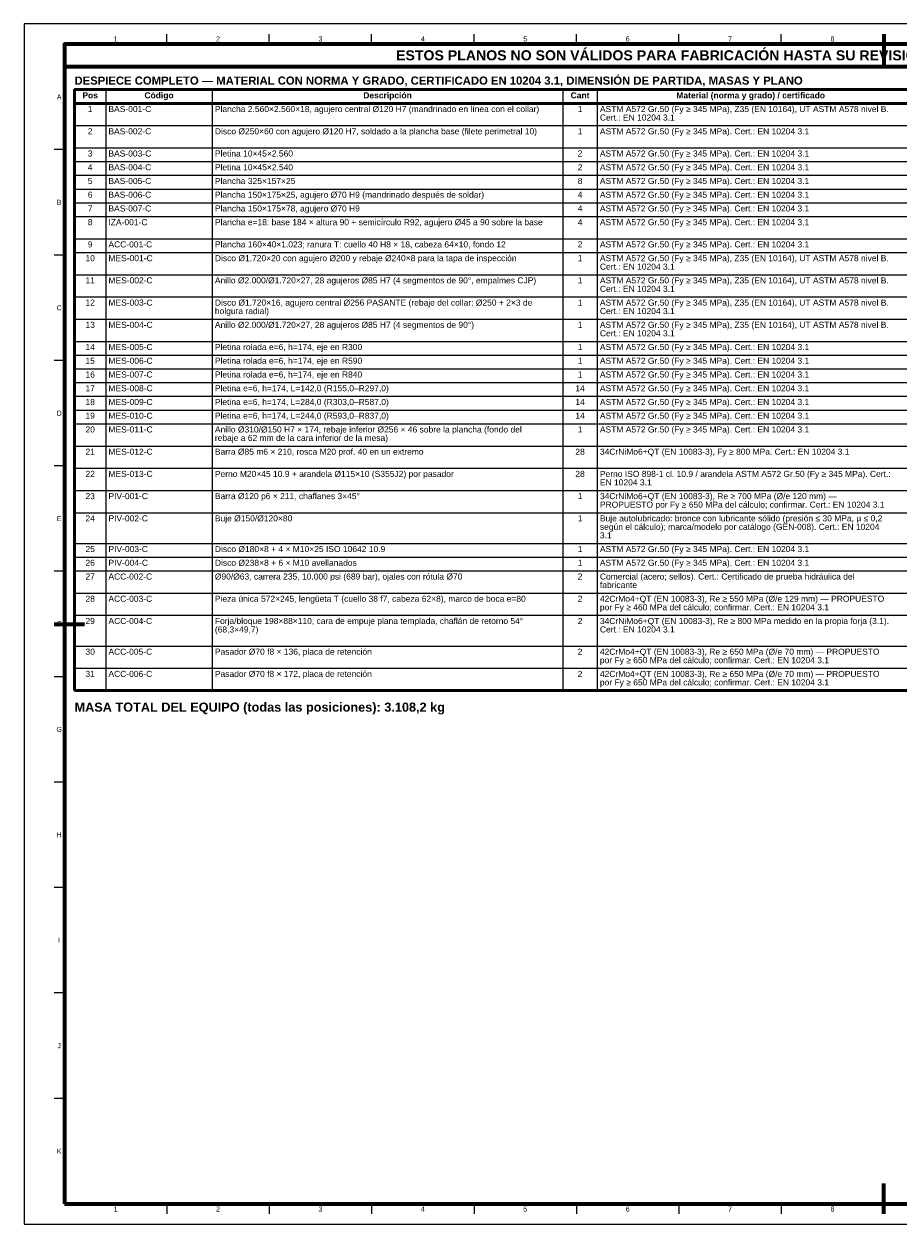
# Model space of a CAD drawing. Header units: millimetres. Extents: x 0 to 841, y 0 to 594.
# Tile 1 of 2: x 0 to 433, y 0 to 594. Entities that reach past the tile are written whole.
import ezdxf
from ezdxf.enums import TextEntityAlignment as Align

# ---------------------------------------------------------------- set-up
doc = ezdxf.new("R2010")
doc.units = ezdxf.units.MM
for name, color, linetype, lineweight in [('FINA', 7, 'CONTINUOUS', 25), ('MARCO', 7, 'CONTINUOUS', 70), ('TXT', 7, 'CONTINUOUS', 25), ('VIS', 7, 'CONTINUOUS', 50)]:
    doc.layers.add(name, color=color, linetype=linetype, lineweight=lineweight)
doc.styles.add('STD', font='LiberationSans-Regular.ttf')
doc.styles.add('STDB', font='LiberationSans-Bold.ttf')

msp = doc.modelspace()

# ---------------------------------------------------------------- linework, layer by layer
at = {"layer": 'FINA'}
for p, q in [((70.69, 584), (70.69, 589)), ((121.38, 584), (121.38, 589)), ((172.06, 584), (172.06, 589)), ((222.75, 584), (222.75, 589)), ((273.44, 584), (273.44, 589)), ((324.12, 584), (324.12, 589)), ((374.81, 584), (374.81, 589)), ((425.5, 584), (425.5, 589)), ((40.49, 561.5), (40.49, 264.1)), ((93.17, 561.5), (93.17, 264.1)), ((266.69, 561.5), (266.69, 264.1)), ((283.74, 561.5), (283.74, 264.1)), ((25, 554.7), (826, 554.7)), ((25, 543.7), (826, 543.7)), ((20, 531.82), (15, 531.82)), ((25, 532.7), (826, 532.7)), ((25, 525.9), (826, 525.9)), ((25, 519.1), (826, 519.1)), ((25, 512.3), (826, 512.3)), ((25, 505.5), (826, 505.5)), ((25, 498.7), (826, 498.7)), ((25, 487.7), (826, 487.7)), ((20, 479.64), (15, 479.64)), ((25, 480.9), (826, 480.9)), ((25, 469.9), (826, 469.9)), ((25, 458.9), (826, 458.9)), ((25, 447.9), (826, 447.9)), ((25, 436.9), (826, 436.9)), ((25, 430.1), (826, 430.1)), ((20, 427.45), (15, 427.45)), ((25, 423.3), (826, 423.3)), ((25, 416.5), (826, 416.5)), ((25, 409.7), (826, 409.7)), ((25, 402.9), (826, 402.9)), ((25, 396.1), (826, 396.1)), ((25, 385.1), (826, 385.1)), ((20, 375.27), (15, 375.27)), ((25, 374.1), (826, 374.1)), ((25, 363.1), (826, 363.1)), ((25, 352.1), (826, 352.1)), ((25, 336.9), (826, 336.9)), ((25, 330.1), (826, 330.1)), ((20, 323.09), (15, 323.09)), ((25, 323.3), (826, 323.3)), ((25, 312.3), (826, 312.3)), ((25, 301.3), (826, 301.3)), ((25, 286.1), (826, 286.1)), ((25, 275.1), (826, 275.1)), ((20, 270.91), (15, 270.91)), ((20, 218.73), (15, 218.73)), ((20, 166.55), (15, 166.55)), ((20, 114.36), (15, 114.36)), ((20, 62.18), (15, 62.18)), ((70.69, 10), (70.69, 5)), ((121.38, 10), (121.38, 5)), ((172.06, 10), (172.06, 5)), ((222.75, 10), (222.75, 5)), ((273.44, 10), (273.44, 5)), ((324.12, 10), (324.12, 5)), ((374.81, 10), (374.81, 5)), ((425.5, 10), (425.5, 5))]:
    msp.add_line(p, q, dxfattribs=at)
msp.add_lwpolyline([(0, 0), (841, 0), (841, 594), (0, 594)], close=True, dxfattribs=at)
at = {"layer": 'MARCO'}
for p, q in [((425.5, 589), (425.5, 574)), ((15, 297), (30, 297)), ((425.5, 5), (425.5, 20))]:
    msp.add_line(p, q, dxfattribs=at)
for points in [[(20, 10), (831, 10), (831, 584), (20, 584)], [(20, 573), (831, 573), (831, 584), (20, 584)]]:
    msp.add_lwpolyline(points, close=True, dxfattribs=at)
at = {"layer": 'VIS'}
for p, q in [((25, 561.5), (25, 264.1)), ((25, 264.1), (826, 264.1))]:
    msp.add_line(p, q, dxfattribs=at)
msp.add_lwpolyline([(25, 554.7), (826, 554.7), (826, 561.5), (25, 561.5)], close=True, dxfattribs=at)

# ---------------------------------------------------------------- texts
at = {"layer": 'TXT'}
for s, height, style, p in [('1', 2.5, 'STD', (45.34, 586.6)), ('2', 2.5, 'STD', (96.03, 586.6)), ('3', 2.5, 'STD', (146.72, 586.6)), ('4', 2.5, 'STD', (197.41, 586.6)), ('ESTOS PLANOS NO SON VÁLIDOS PARA FABRICACIÓN HASTA SU REVISIÓN Y APROBACIÓN POR UN INGENIERO CALCULISTA HABILITADO.', 5, 'STDB', (425.5, 578.5)), ('5', 2.5, 'STD', (248.09, 586.6)), ('6', 2.5, 'STD', (298.78, 586.6)), ('7', 2.5, 'STD', (349.47, 586.6)), ('8', 2.5, 'STD', (400.16, 586.6)), ('A', 2.5, 'STD', (17.4, 557.91)), ('Pos', 3, 'STDB', (32.75, 558.7)), ('Código', 3, 'STDB', (66.83, 558.7)), ('Descripción', 3, 'STDB', (179.93, 558.7)), ('Cant', 3, 'STDB', (275.22, 558.7)), ('Material (norma y grado) / certificado', 3, 'STDB', (359.65, 558.7)), ('1', 3, 'STD', (32.75, 551.9)), ('1', 3, 'STD', (275.22, 551.9)), ('2', 3, 'STD', (32.75, 540.9)), ('1', 3, 'STD', (275.22, 540.9)), ('3', 3, 'STD', (32.75, 529.9)), ('2', 3, 'STD', (275.22, 529.9)), ('4', 3, 'STD', (32.75, 523.1)), ('2', 3, 'STD', (275.22, 523.1)), ('5', 3, 'STD', (32.75, 516.3)), ('8', 3, 'STD', (275.22, 516.3)), ('6', 3, 'STD', (32.75, 509.5)), ('4', 3, 'STD', (275.22, 509.5)), ('B', 2.5, 'STD', (17.4, 505.73)), ('7', 3, 'STD', (32.75, 502.7)), ('4', 3, 'STD', (275.22, 502.7)), ('8', 3, 'STD', (32.75, 495.9)), ('4', 3, 'STD', (275.22, 495.9)), ('9', 3, 'STD', (32.75, 484.9)), ('2', 3, 'STD', (275.22, 484.9)), ('10', 3, 'STD', (32.75, 478.1)), ('1', 3, 'STD', (275.22, 478.1)), ('11', 3, 'STD', (32.75, 467.1)), ('1', 3, 'STD', (275.22, 467.1)), ('12', 3, 'STD', (32.75, 456.1)), ('1', 3, 'STD', (275.22, 456.1)), ('C', 2.5, 'STD', (17.4, 453.55)), ('13', 3, 'STD', (32.75, 445.1)), ('1', 3, 'STD', (275.22, 445.1)), ('14', 3, 'STD', (32.75, 434.1)), ('1', 3, 'STD', (275.22, 434.1)), ('15', 3, 'STD', (32.75, 427.3)), ('1', 3, 'STD', (275.22, 427.3)), ('16', 3, 'STD', (32.75, 420.5)), ('1', 3, 'STD', (275.22, 420.5)), ('17', 3, 'STD', (32.75, 413.7)), ('14', 3, 'STD', (275.22, 413.7)), ('18', 3, 'STD', (32.75, 406.9)), ('14', 3, 'STD', (275.22, 406.9)), ('D', 2.5, 'STD', (17.4, 401.36)), ('19', 3, 'STD', (32.75, 400.1)), ('14', 3, 'STD', (275.22, 400.1)), ('20', 3, 'STD', (32.75, 393.3)), ('1', 3, 'STD', (275.22, 393.3)), ('21', 3, 'STD', (32.75, 382.3)), ('28', 3, 'STD', (275.22, 382.3)), ('22', 3, 'STD', (32.75, 371.3)), ('28', 3, 'STD', (275.22, 371.3)), ('23', 3, 'STD', (32.75, 360.3)), ('1', 3, 'STD', (275.22, 360.3)), ('24', 3, 'STD', (32.75, 349.3)), ('1', 3, 'STD', (275.22, 349.3)), ('E', 2.5, 'STD', (17.4, 349.18)), ('25', 3, 'STD', (32.75, 334.1)), ('1', 3, 'STD', (275.22, 334.1)), ('26', 3, 'STD', (32.75, 327.3)), ('1', 3, 'STD', (275.22, 327.3)), ('27', 3, 'STD', (32.75, 320.5)), ('2', 3, 'STD', (275.22, 320.5)), ('28', 3, 'STD', (32.75, 309.5)), ('2', 3, 'STD', (275.22, 309.5)), ('F', 2.5, 'STD', (17.4, 297)), ('29', 3, 'STD', (32.75, 298.5)), ('2', 3, 'STD', (275.22, 298.5)), ('30', 3, 'STD', (32.75, 283.3)), ('2', 3, 'STD', (275.22, 283.3)), ('31', 3, 'STD', (32.75, 272.3)), ('2', 3, 'STD', (275.22, 272.3)), ('G', 2.5, 'STD', (17.4, 244.82)), ('H', 2.5, 'STD', (17.4, 192.64)), ('I', 2.5, 'STD', (17.4, 140.45)), ('J', 2.5, 'STD', (17.4, 88.27)), ('K', 2.5, 'STD', (17.4, 36.09)), ('1', 2.5, 'STD', (45.34, 7.4)), ('2', 2.5, 'STD', (96.03, 7.4)), ('3', 2.5, 'STD', (146.72, 7.4)), ('4', 2.5, 'STD', (197.41, 7.4)), ('5', 2.5, 'STD', (248.09, 7.4)), ('6', 2.5, 'STD', (298.78, 7.4)), ('7', 2.5, 'STD', (349.47, 7.4)), ('8', 2.5, 'STD', (400.16, 7.4))]:
    msp.add_text(s, height=height, dxfattribs=dict(at, style=style)).set_placement(p, align=Align.MIDDLE_CENTER)
at = {"layer": 'TXT', "style": 'STDB'}
for s, height, p in [('DESPIECE COMPLETO — MATERIAL CON NORMA Y GRADO, CERTIFICADO EN 10204 3.1, DIMENSIÓN DE PARTIDA, MASAS Y PLANO', 4, (25, 568)), ('MASA TOTAL DEL EQUIPO (todas las posiciones): 3.108,2 kg', 4.5, (25, 258.1))]:
    msp.add_text(s, height=height, dxfattribs=at).set_placement(p, align=Align.TOP_LEFT)
at = {"layer": 'TXT', "style": 'STD'}
for s, p in [('BAS-001-C', (41.79, 551.9)), ('Plancha 2.560×2.560×18, agujero central Ø120 H7 (mandrinado en línea con el collar)', (94.47, 551.9)), ('ASTM A572 Gr.50 (Fy ≥ 345 MPa), Z35 (EN 10164), UT ASTM A578 nivel B.', (285.04, 551.9)), ('Cert.: EN 10204 3.1', (285.04, 547.7)), ('BAS-002-C', (41.79, 540.9)), ('Disco Ø250×60 con agujero Ø120 H7, soldado a la plancha base (filete perimetral 10)', (94.47, 540.9)), ('ASTM A572 Gr.50 (Fy ≥ 345 MPa). Cert.: EN 10204 3.1', (285.04, 540.9)), ('BAS-003-C', (41.79, 529.9)), ('Pletina 10×45×2.560', (94.47, 529.9)), ('ASTM A572 Gr.50 (Fy ≥ 345 MPa). Cert.: EN 10204 3.1', (285.04, 529.9)), ('BAS-004-C', (41.79, 523.1)), ('Pletina 10×45×2.540', (94.47, 523.1)), ('ASTM A572 Gr.50 (Fy ≥ 345 MPa). Cert.: EN 10204 3.1', (285.04, 523.1)), ('BAS-005-C', (41.79, 516.3)), ('Plancha 325×157×25', (94.47, 516.3)), ('ASTM A572 Gr.50 (Fy ≥ 345 MPa). Cert.: EN 10204 3.1', (285.04, 516.3)), ('BAS-006-C', (41.79, 509.5)), ('Plancha 150×175×25, agujero Ø70 H9 (mandrinado después de soldar)', (94.47, 509.5)), ('ASTM A572 Gr.50 (Fy ≥ 345 MPa). Cert.: EN 10204 3.1', (285.04, 509.5)), ('BAS-007-C', (41.79, 502.7)), ('Plancha 150×175×78, agujero Ø70 H9', (94.47, 502.7)), ('ASTM A572 Gr.50 (Fy ≥ 345 MPa). Cert.: EN 10204 3.1', (285.04, 502.7)), ('IZA-001-C', (41.79, 495.9)), ('Plancha e=18: base 184 × altura 90 + semicírculo R92, agujero Ø45 a 90 sobre la base', (94.47, 495.9)), ('ASTM A572 Gr.50 (Fy ≥ 345 MPa). Cert.: EN 10204 3.1', (285.04, 495.9)), ('ACC-001-C', (41.79, 484.9)), ('Plancha 160×40×1.023; ranura T: cuello 40 H8 × 18, cabeza 64×10, fondo 12', (94.47, 484.9)), ('ASTM A572 Gr.50 (Fy ≥ 345 MPa). Cert.: EN 10204 3.1', (285.04, 484.9)), ('MES-001-C', (41.79, 478.1)), ('Disco Ø1.720×20 con agujero Ø200 y rebaje Ø240×8 para la tapa de inspección', (94.47, 478.1)), ('ASTM A572 Gr.50 (Fy ≥ 345 MPa), Z35 (EN 10164), UT ASTM A578 nivel B.', (285.04, 478.1)), ('Cert.: EN 10204 3.1', (285.04, 473.9)), ('MES-002-C', (41.79, 467.1)), ('Anillo Ø2.000/Ø1.720×27, 28 agujeros Ø85 H7 (4 segmentos de 90°, empalmes CJP)', (94.47, 467.1)), ('ASTM A572 Gr.50 (Fy ≥ 345 MPa), Z35 (EN 10164), UT ASTM A578 nivel B.', (285.04, 467.1)), ('Cert.: EN 10204 3.1', (285.04, 462.9)), ('MES-003-C', (41.79, 456.1)), ('Disco Ø1.720×16, agujero central Ø256 PASANTE (rebaje del collar: Ø250 + 2×3 de', (94.47, 456.1)), ('ASTM A572 Gr.50 (Fy ≥ 345 MPa), Z35 (EN 10164), UT ASTM A578 nivel B.', (285.04, 456.1)), ('holgura radial)', (94.47, 451.9)), ('Cert.: EN 10204 3.1', (285.04, 451.9)), ('MES-004-C', (41.79, 445.1)), ('Anillo Ø2.000/Ø1.720×27, 28 agujeros Ø85 H7 (4 segmentos de 90°)', (94.47, 445.1)), ('ASTM A572 Gr.50 (Fy ≥ 345 MPa), Z35 (EN 10164), UT ASTM A578 nivel B.', (285.04, 445.1)), ('Cert.: EN 10204 3.1', (285.04, 440.9)), ('MES-005-C', (41.79, 434.1)), ('Pletina rolada e=6, h=174, eje en R300', (94.47, 434.1)), ('ASTM A572 Gr.50 (Fy ≥ 345 MPa). Cert.: EN 10204 3.1', (285.04, 434.1)), ('MES-006-C', (41.79, 427.3)), ('Pletina rolada e=6, h=174, eje en R590', (94.47, 427.3)), ('ASTM A572 Gr.50 (Fy ≥ 345 MPa). Cert.: EN 10204 3.1', (285.04, 427.3)), ('MES-007-C', (41.79, 420.5)), ('Pletina rolada e=6, h=174, eje en R840', (94.47, 420.5)), ('ASTM A572 Gr.50 (Fy ≥ 345 MPa). Cert.: EN 10204 3.1', (285.04, 420.5)), ('MES-008-C', (41.79, 413.7)), ('Pletina e=6, h=174, L=142,0 (R155,0–R297,0)', (94.47, 413.7)), ('ASTM A572 Gr.50 (Fy ≥ 345 MPa). Cert.: EN 10204 3.1', (285.04, 413.7)), ('MES-009-C', (41.79, 406.9)), ('Pletina e=6, h=174, L=284,0 (R303,0–R587,0)', (94.47, 406.9)), ('ASTM A572 Gr.50 (Fy ≥ 345 MPa). Cert.: EN 10204 3.1', (285.04, 406.9)), ('MES-010-C', (41.79, 400.1)), ('Pletina e=6, h=174, L=244,0 (R593,0–R837,0)', (94.47, 400.1)), ('ASTM A572 Gr.50 (Fy ≥ 345 MPa). Cert.: EN 10204 3.1', (285.04, 400.1)), ('MES-011-C', (41.79, 393.3)), ('Anillo Ø310/Ø150 H7 × 174, rebaje inferior Ø256 × 46 sobre la plancha (fondo del', (94.47, 393.3)), ('ASTM A572 Gr.50 (Fy ≥ 345 MPa). Cert.: EN 10204 3.1', (285.04, 393.3)), ('rebaje a 62 mm de la cara inferior de la mesa)', (94.47, 389.1)), ('MES-012-C', (41.79, 382.3)), ('Barra Ø85 m6 × 210, rosca M20 prof. 40 en un extremo', (94.47, 382.3)), ('34CrNiMo6+QT (EN 10083-3), Fy ≥ 800 MPa. Cert.: EN 10204 3.1', (285.04, 382.3)), ('MES-013-C', (41.79, 371.3)), ('Perno M20×45 10.9 + arandela Ø115×10 (S355J2) por pasador', (94.47, 371.3)), ('Perno ISO 898-1 cl. 10.9 / arandela ASTM A572 Gr.50 (Fy ≥ 345 MPa). Cert.:', (285.04, 371.3)), ('EN 10204 3.1', (285.04, 367.1)), ('PIV-001-C', (41.79, 360.3)), ('Barra Ø120 p6 × 211, chaflanes 3×45°', (94.47, 360.3)), ('34CrNiMo6+QT (EN 10083-3), Re ≥ 700 MPa (Ø/e 120 mm) —', (285.04, 360.3)), ('PROPUESTO por Fy ≥ 650 MPa del cálculo; confirmar. Cert.: EN 10204 3.1', (285.04, 356.1)), ('PIV-002-C', (41.79, 349.3)), ('Buje Ø150/Ø120×80', (94.47, 349.3)), ('Buje autolubricado: bronce con lubricante sólido (presión ≤ 30 MPa, μ ≤ 0,2', (285.04, 349.3)), ('según el cálculo); marca/modelo por catálogo (GEN-008). Cert.: EN 10204', (285.04, 345.1)), ('3.1', (285.04, 340.9)), ('PIV-003-C', (41.79, 334.1)), ('Disco Ø180×8 + 4 × M10×25 ISO 10642 10.9', (94.47, 334.1)), ('ASTM A572 Gr.50 (Fy ≥ 345 MPa). Cert.: EN 10204 3.1', (285.04, 334.1)), ('PIV-004-C', (41.79, 327.3)), ('Disco Ø238×8 + 6 × M10 avellanados', (94.47, 327.3)), ('ASTM A572 Gr.50 (Fy ≥ 345 MPa). Cert.: EN 10204 3.1', (285.04, 327.3)), ('ACC-002-C', (41.79, 320.5)), ('Ø90/Ø63, carrera 235, 10.000 psi (689 bar), ojales con rótula Ø70', (94.47, 320.5)), ('Comercial (acero; sellos). Cert.: Certificado de prueba hidráulica del', (285.04, 320.5)), ('fabricante', (285.04, 316.3)), ('ACC-003-C', (41.79, 309.5)), ('Pieza única 572×245, lengüeta T (cuello 38 f7, cabeza 62×8), marco de boca e=80', (94.47, 309.5)), ('42CrMo4+QT (EN 10083-3), Re ≥ 550 MPa (Ø/e 129 mm) — PROPUESTO', (285.04, 309.5)), ('por Fy ≥ 460 MPa del cálculo; confirmar. Cert.: EN 10204 3.1', (285.04, 305.3)), ('ACC-004-C', (41.79, 298.5)), ('Forja/bloque 198×88×110, cara de empuje plana templada, chaflán de retorno 54°', (94.47, 298.5)), ('34CrNiMo6+QT (EN 10083-3), Re ≥ 800 MPa medido en la propia forja (3.1).', (285.04, 298.5)), ('(68,3×49,7)', (94.47, 294.3)), ('Cert.: EN 10204 3.1', (285.04, 294.3)), ('Pasador Ø70 f8 × 136, placa de retención', (94.47, 283.3)), ('42CrMo4+QT (EN 10083-3), Re ≥ 650 MPa (Ø/e 70 mm) — PROPUESTO', (285.04, 283.3)), ('ACC-005-C', (41.79, 283.3)), ('por Fy ≥ 650 MPa del cálculo; confirmar. Cert.: EN 10204 3.1', (285.04, 279.1)), ('ACC-006-C', (41.79, 272.3)), ('Pasador Ø70 f8 × 172, placa de retención', (94.47, 272.3)), ('42CrMo4+QT (EN 10083-3), Re ≥ 650 MPa (Ø/e 70 mm) — PROPUESTO', (285.04, 272.3)), ('por Fy ≥ 650 MPa del cálculo; confirmar. Cert.: EN 10204 3.1', (285.04, 268.1))]:
    msp.add_text(s, height=3, dxfattribs=at).set_placement(p, align=Align.MIDDLE_LEFT)

doc.saveas('drawing.dxf')
